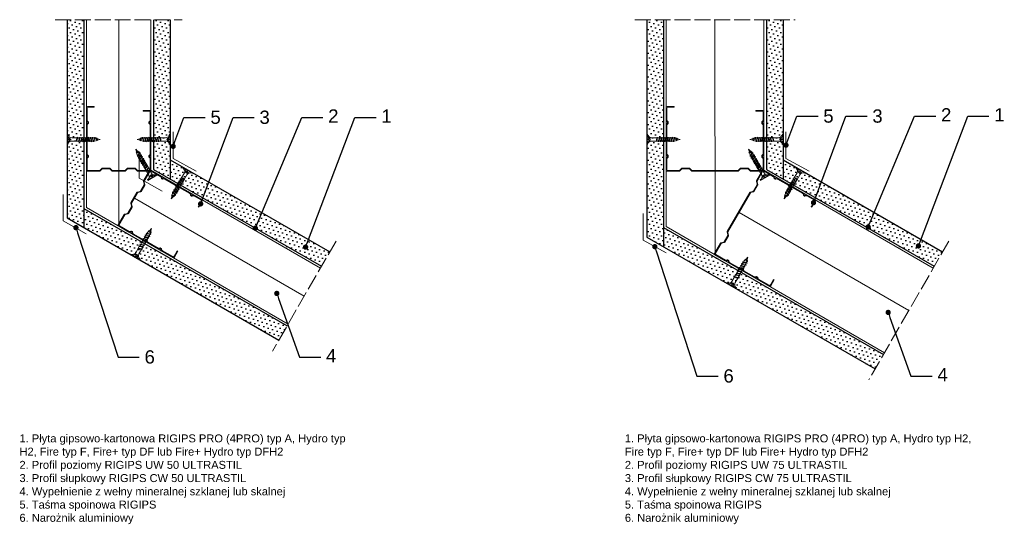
# Model space of a CAD drawing. Header units: millimetres. Extents: x 1637 to 2938, y 680 to 1691.
# Tile 2 of 3: x 1646 to 2390, y 1310 to 1691. Entities that reach past the tile are written whole.
import ezdxf
from ezdxf import colors
from ezdxf.entities.mleader import LeaderData, LeaderLine
from ezdxf.math import Vec2, Vec3

# ---------------------------------------------------------------- set-up
doc = ezdxf.new("R2010")
doc.units = ezdxf.units.MM
doc.linetypes.add('ACAD_ISO02W100', pattern=[15, 12, -3])
for name, color, linetype, lineweight in [('_ISOVER WELNA', 7, 'BATTING', 9), ('_RIGIPS AKCESORIA', 7, 'Continuous', 18), ('_RIGIPS G-K', 7, 'Continuous', 25), ('_RIGIPS PROFIL', 7, 'Continuous', 18), ('OPISY', 7, 'Continuous', 9), ('PRZERYWANA', 7, 'ACAD_ISO02W100', 9)]:
    doc.layers.add(name, color=color, linetype=linetype, lineweight=lineweight)
doc.styles.get("Standard").update_dxf_attribs({"font": 'arial.ttf'})
doc.linetypes.add('BATTING', pattern='A,0.00254,-2.54,[134,ltypeshp.shx,S=2.54,R=0,X=-2.54,Y=0],-5.08,[134,ltypeshp.shx,S=2.54,R=180,X=2.54,Y=0],-2.54', length=10.16254)
pattern_1 = [(45, (2.644, 0), (-1.122532, 3.367596), [0, -3.175])]
pattern_2 = [(45, (4.444, 0), (-1.122532, 3.367596), [0, -3.175])]
pattern_3 = [(45, (467.422, 0), (-1.122532, 3.367596), [0, -3.175])]
pattern_4 = [(45, (463.5854, 0), (-1.122532, 3.367596), [0, -3.175])]

# ---------------------------------------------------------------- blocks, each defined once
blk = doc.blocks.new('CW 50 ULTRASTIL')
h = blk.add_hatch()
h.set_pattern_fill('ANSI31', color=256, scale=0.5, style=0)
h.paths.add_polyline_path([(28.56, 40.65, -0.198912), (28.71, 41), (30.21, 42.51, 0.198912), (30.36, 42.86), (30.36, 48.45, 0.198912), (30.21, 48.8), (28.71, 50.31, -0.198912), (28.56, 50.66), (28.56, 59.85, -0.198912), (28.71, 60.2), (30.21, 61.71, 0.198912), (30.36, 62.06), (30.36, 67.65, 0.198912), (30.21, 68), (28.71, 69.51, -0.198912), (28.56, 69.86), (28.56, 78.31, -0.414214), (29.36, 79.11), (37.68, 79.11, -0.198912), (38.04, 78.96), (38.74, 78.25, 0.198912), (39.1, 78.11), (39.68, 78.11, 0.198912), (40.04, 78.25), (40.74, 78.96, -0.198912), (41.1, 79.11), (50.38, 79.11, -0.198912), (50.74, 78.96), (51.44, 78.25, 0.198912), (51.8, 78.11), (52.38, 78.11, 0.198912), (52.74, 78.25), (53.44, 78.96, -0.198912), (53.8, 79.11), (63.08, 79.11, -0.198912), (63.44, 78.96), (64.14, 78.25, 0.198912), (64.5, 78.11), (65.08, 78.11, 0.198912), (65.44, 78.25), (66.14, 78.96, -0.198912), (66.5, 79.11), (75.66, 79.11, -0.414214), (76.46, 78.31), (76.46, 73.66), (77.01, 73.66), (77.01, 78.86, 0.414214), (76.21, 79.66), (66.5, 79.66, 0.198912), (66.14, 79.51), (65.44, 78.8, -0.198912), (65.08, 78.66), (64.5, 78.66, -0.198912), (64.14, 78.8), (63.44, 79.51, 0.198912), (63.08, 79.66), (53.8, 79.66, 0.198912), (53.44, 79.51), (52.74, 78.8, -0.198912), (52.38, 78.66), (51.8, 78.66, -0.198912), (51.44, 78.8), (50.74, 79.51, 0.198912), (50.38, 79.66), (41.1, 79.66, 0.198912), (40.74, 79.51), (40.04, 78.8, -0.198912), (39.68, 78.66), (39.1, 78.66, -0.198912), (38.74, 78.8), (38.04, 79.51, 0.198912), (37.68, 79.66), (28.81, 79.66, 0.414214), (28.01, 78.86), (28.01, 69.86, 0.198912), (28.16, 69.51), (29.66, 68, -0.198912), (29.81, 67.65), (29.81, 62.06, -0.198912), (29.66, 61.71), (28.16, 60.2, 0.198912), (28.01, 59.85), (28.01, 50.66, 0.198912), (28.16, 50.31), (29.66, 48.8, -0.198912), (29.81, 48.45), (29.81, 42.86, -0.198912), (29.66, 42.51), (28.16, 41, 0.198912), (28.01, 40.65), (28.01, 31.66, 0.414214), (28.81, 30.86), (37.68, 30.86, 0.198912), (38.04, 31), (38.74, 31.71, -0.198912), (39.1, 31.86), (39.68, 31.86, -0.198912), (40.04, 31.71), (40.74, 31, 0.198912), (41.1, 30.86), (50.38, 30.86, 0.198912), (50.74, 31), (51.44, 31.71, -0.198912), (51.8, 31.86), (52.38, 31.86, -0.198912), (52.74, 31.71), (53.44, 31, 0.198912), (53.8, 30.86), (63.08, 30.86, 0.198912), (63.44, 31), (64.14, 31.71, -0.198912), (64.5, 31.86), (65.08, 31.86, -0.198912), (65.44, 31.71), (66.14, 31, 0.198912), (66.5, 30.86), (73.21, 30.86, 0.414214), (74.01, 31.66), (74.01, 36.86), (73.46, 36.86), (73.46, 32.21, -0.414214), (72.66, 31.41), (66.5, 31.41, -0.198912), (66.14, 31.55), (65.44, 32.26, 0.198912), (65.08, 32.41), (64.5, 32.41, 0.198912), (64.14, 32.26), (63.44, 31.55, -0.198912), (63.08, 31.41), (53.8, 31.41, -0.198912), (53.44, 31.55), (52.74, 32.26, 0.198912), (52.38, 32.41), (51.8, 32.41, 0.198912), (51.44, 32.26), (50.74, 31.55, -0.198912), (50.38, 31.41), (41.1, 31.41, -0.198912), (40.74, 31.55), (40.04, 32.26, 0.198912), (39.68, 32.41), (39.1, 32.41, 0.198912), (38.74, 32.26), (38.04, 31.55, -0.198912), (37.68, 31.41), (29.36, 31.41, -0.414214), (28.56, 32.21)])
at = {"layer": '_RIGIPS PROFIL'}
for p, q in [((28.01, 78.86), (28.01, 69.86)), ((28.56, 78.31), (28.56, 69.86)), ((37.68, 79.66), (28.81, 79.66)), ((37.68, 79.11), (29.36, 79.11)), ((38.04, 79.51), (38.74, 78.8)), ((38.04, 78.96), (38.74, 78.25)), ((39.68, 78.66), (39.1, 78.66)), ((39.68, 78.11), (39.1, 78.11)), ((40.74, 79.51), (40.04, 78.8)), ((40.74, 78.96), (40.04, 78.25)), ((50.38, 79.66), (41.1, 79.66)), ((50.38, 79.11), (41.1, 79.11)), ((50.74, 79.51), (51.44, 78.8)), ((50.74, 78.96), (51.44, 78.25)), ((52.38, 78.66), (51.8, 78.66)), ((52.38, 78.11), (51.8, 78.11)), ((53.44, 79.51), (52.74, 78.8)), ((53.44, 78.96), (52.74, 78.25)), ((53.8, 79.66), (63.08, 79.66)), ((53.8, 79.11), (63.08, 79.11)), ((63.44, 79.51), (64.14, 78.8)), ((63.44, 78.96), (64.14, 78.25)), ((65.08, 78.66), (64.5, 78.66)), ((65.08, 78.11), (64.5, 78.11)), ((66.14, 79.51), (65.44, 78.8)), ((66.14, 78.96), (65.44, 78.25)), ((76.21, 79.66), (66.5, 79.66)), ((75.66, 79.11), (66.5, 79.11)), ((76.46, 73.66), (76.46, 78.31)), ((77.01, 73.66), (77.01, 78.86)), ((29.66, 68), (28.16, 69.51)), ((30.21, 68), (28.71, 69.51)), ((29.81, 67.65), (29.81, 62.06)), ((30.36, 67.65), (30.36, 62.06)), ((76.46, 73.66), (77.01, 73.66)), ((28.01, 59.85), (28.01, 50.66)), ((29.66, 61.71), (28.16, 60.2)), ((28.56, 59.85), (28.56, 50.66)), ((30.21, 61.71), (28.71, 60.2)), ((29.66, 48.8), (28.16, 50.31)), ((30.21, 48.8), (28.71, 50.31)), ((29.81, 42.86), (29.81, 48.45)), ((30.36, 42.86), (30.36, 48.45)), ((28.01, 31.66), (28.01, 40.65)), ((29.66, 42.51), (28.16, 41)), ((28.56, 32.21), (28.56, 40.65)), ((30.21, 42.51), (28.71, 41)), ((37.68, 30.86), (28.81, 30.86)), ((37.68, 31.41), (29.36, 31.41)), ((38.04, 31.55), (38.74, 32.26)), ((38.04, 31), (38.74, 31.71)), ((39.68, 32.41), (39.1, 32.41)), ((39.68, 31.86), (39.1, 31.86)), ((40.74, 31.55), (40.04, 32.26)), ((40.74, 31), (40.04, 31.71)), ((50.38, 31.41), (41.1, 31.41)), ((50.38, 30.86), (41.1, 30.86)), ((50.74, 31.55), (51.44, 32.26)), ((50.74, 31), (51.44, 31.71)), ((52.38, 32.41), (51.8, 32.41)), ((52.38, 31.86), (51.8, 31.86)), ((53.44, 31.55), (52.74, 32.26)), ((53.44, 31), (52.74, 31.71)), ((53.8, 31.41), (63.08, 31.41)), ((53.8, 30.86), (63.08, 30.86)), ((63.44, 31.55), (64.14, 32.26)), ((63.44, 31), (64.14, 31.71)), ((65.08, 32.41), (64.5, 32.41)), ((65.08, 31.86), (64.5, 31.86)), ((66.14, 31.55), (65.44, 32.26)), ((66.14, 31), (65.44, 31.71)), ((72.66, 31.41), (66.5, 31.41)), ((73.21, 30.86), (66.5, 30.86)), ((73.46, 36.86), (73.46, 32.21)), ((73.46, 36.86), (74.01, 36.86)), ((74.01, 36.86), (74.01, 31.66))]:
    blk.add_line(p, q, dxfattribs=at)
for centre, radius, start, end in [((28.81, 78.86), 0.8, 90, 180), ((29.36, 78.31), 0.8, 90, 180), ((37.68, 79.16), 0.5, 45, 90), ((37.68, 78.61), 0.5, 45, 90), ((39.1, 79.16), 0.5, 225, 270), ((39.1, 78.61), 0.5, 225, 270), ((39.68, 79.16), 0.5, 270, 315), ((39.68, 78.61), 0.5, 270, 315), ((41.1, 79.16), 0.5, 90, 135), ((41.1, 78.61), 0.5, 90, 135), ((50.38, 79.16), 0.5, 45, 90), ((50.38, 78.61), 0.5, 45, 90), ((51.8, 79.16), 0.5, 225, 270), ((51.8, 78.61), 0.5, 225, 270), ((52.38, 79.16), 0.5, 270, 315), ((52.38, 78.61), 0.5, 270, 315), ((53.8, 79.16), 0.5, 90, 135), ((53.8, 78.61), 0.5, 90, 135), ((63.08, 79.16), 0.5, 45, 90), ((63.08, 78.61), 0.5, 45, 90), ((64.5, 79.16), 0.5, 225, 270), ((64.5, 78.61), 0.5, 225, 270), ((65.08, 79.16), 0.5, 270, 315), ((65.08, 78.61), 0.5, 270, 315), ((66.5, 79.16), 0.5, 90, 135), ((66.5, 78.61), 0.5, 90, 135), ((75.66, 78.31), 0.8, 0, 90), ((76.21, 78.86), 0.8, 0, 90), ((28.51, 69.86), 0.5, 180, 225), ((29.06, 69.86), 0.5, 180, 225), ((29.31, 67.65), 0.5, 0, 45), ((29.86, 67.65), 0.5, 0, 45), ((28.51, 59.85), 0.5, 135, 180), ((29.06, 59.85), 0.5, 135, 180), ((29.31, 62.06), 0.5, 315, 0), ((29.86, 62.06), 0.5, 315, 0), ((28.51, 50.66), 0.5, 180, 225), ((29.06, 50.66), 0.5, 180, 225), ((29.31, 48.45), 0.5, 0, 45), ((29.86, 48.45), 0.5, 0, 45), ((28.51, 40.65), 0.5, 135, 180), ((29.06, 40.65), 0.5, 135, 180), ((29.31, 42.86), 0.5, 315, 0), ((29.86, 42.86), 0.5, 315, 0), ((28.81, 31.66), 0.8, 180, 270), ((29.36, 32.21), 0.8, 180, 270), ((37.68, 31.91), 0.5, 270, 315), ((37.68, 31.36), 0.5, 270, 315), ((39.1, 31.91), 0.5, 90, 135), ((39.1, 31.36), 0.5, 90, 135), ((39.68, 31.91), 0.5, 45, 90), ((39.68, 31.36), 0.5, 45, 90), ((41.1, 31.91), 0.5, 225, 270), ((41.1, 31.36), 0.5, 225, 270), ((50.38, 31.91), 0.5, 270, 315), ((50.38, 31.36), 0.5, 270, 315), ((51.8, 31.91), 0.5, 90, 135), ((51.8, 31.36), 0.5, 90, 135), ((52.38, 31.91), 0.5, 45, 90), ((52.38, 31.36), 0.5, 45, 90), ((53.8, 31.91), 0.5, 225, 270), ((53.8, 31.36), 0.5, 225, 270), ((63.08, 31.91), 0.5, 270, 315), ((63.08, 31.36), 0.5, 270, 315), ((64.5, 31.91), 0.5, 90, 135), ((64.5, 31.36), 0.5, 90, 135), ((65.08, 31.91), 0.5, 45, 90), ((65.08, 31.36), 0.5, 45, 90), ((66.5, 31.91), 0.5, 225, 270), ((66.5, 31.36), 0.5, 225, 270), ((72.66, 32.21), 0.8, 270, 0), ((73.21, 31.66), 0.8, 270, 0)]:
    blk.add_arc(centre, radius, start, end, dxfattribs=at)
blk = doc.blocks.new('TN 25')
at = {"layer": '_RIGIPS AKCESORIA'}
for p, q in [((0, -0.84), (0, 7.16)), ((0, 7.16), (0.46, 7.16)), ((0.46, 4.78), (0, 4.78)), ((0, 3.5), (1.77, 3.5)), ((0, 2.83), (1.77, 2.83)), ((0.46, 1.64), (0, 1.64)), ((0.46, 7.16), (0.46, 4.78)), ((0.46, -0.84), (0.46, 1.64)), ((1.77, 3.5), (1.77, 4.2)), ((1.77, 2.83), (1.77, 2.18)), ((3.02, 4.46), (8.47, 4.46)), ((7.49, 2.01), (3.55, 2.01)), ((7.12, 4.46), (7.12, 3.18)), ((8.03, 2.01), (7.12, 4.46)), ((7.12, 3.18), (7.65, 1.53)), ((7.65, 1.53), (8.03, 2.01)), ((9.41, 2.01), (8.03, 2.01)), ((8.47, 4.46), (8.79, 5)), ((9.61, 1.51), (8.47, 4.46)), ((8.79, 5), (9.93, 2.01)), ((9, 4.46), (10.1, 4.46)), ((9.93, 2.01), (9.61, 1.51)), ((11.04, 2.01), (9.93, 2.01)), ((10.1, 4.46), (10.41, 5)), ((11.23, 1.51), (10.1, 4.46)), ((10.41, 5), (11.56, 2.01)), ((10.62, 4.46), (11.67, 4.46)), ((11.56, 2.01), (11.23, 1.51)), ((12.61, 2.01), (11.56, 2.01)), ((11.67, 4.46), (11.99, 5)), ((12.81, 1.51), (11.67, 4.46)), ((11.99, 5), (13.14, 2.01)), ((12.2, 4.46), (13.21, 4.46)), ((13.14, 2.01), (12.81, 1.51)), ((14.15, 2.01), (13.14, 2.01)), ((13.21, 4.46), (13.52, 5)), ((14.34, 1.51), (13.21, 4.46)), ((13.52, 5), (14.67, 2.01)), ((13.73, 4.46), (14.8, 4.46)), ((14.67, 2.01), (14.34, 1.51)), ((15.74, 2.01), (14.67, 2.01)), ((14.8, 4.46), (15.12, 5)), ((15.94, 1.51), (14.8, 4.46)), ((15.12, 5), (16.26, 2.01)), ((15.33, 4.46), (16.42, 4.46)), ((16.26, 2.01), (15.94, 1.51)), ((17.36, 2.01), (16.26, 2.01)), ((16.42, 4.46), (16.73, 5)), ((17.55, 1.51), (16.42, 4.46)), ((16.73, 5), (17.88, 2.01)), ((16.94, 4.46), (17.99, 4.46)), ((17.88, 2.01), (17.55, 1.51)), ((18.93, 2.01), (17.88, 2.01)), ((17.99, 4.46), (18.31, 5)), ((19.13, 1.51), (17.99, 4.46)), ((18.31, 5), (19.45, 2.01)), ((18.52, 4.46), (19.68, 4.46)), ((19.45, 2.01), (19.13, 1.51)), ((19.45, 2.01), (20.62, 2.01)), ((19.68, 4.46), (20, 5)), ((20.82, 1.51), (19.68, 4.46)), ((20, 5), (21.14, 2.01)), ((20.21, 4.46), (20.7, 4.46)), ((20.7, 4.46), (22.28, 3.98)), ((21.14, 2.01), (20.82, 1.51)), ((21.14, 2.01), (21.81, 2.12)), ((21.85, 1.83), (21.67, 3.28)), ((21.67, 3.28), (22.14, 2.4)), ((22.14, 2.4), (21.85, 1.83)), ((22.7, 2.36), (22.14, 2.4)), ((22.28, 3.98), (22.56, 4.37)), ((22.7, 2.36), (22.28, 3.98)), ((22.56, 4.37), (23.03, 2.71)), ((23.03, 2.71), (22.7, 2.36)), ((22.71, 3.85), (25, 3.24)), ((25, 3.24), (23.03, 2.71)), ((0, -0.84), (0.46, -0.84))]:
    blk.add_line(p, q, dxfattribs=at)
for centre, major_axis, ratio, start_param, end_param in [((3.09, 7.67), (0.17, 3.2), 0.826134, 1.773653, 3.180586), ((-0.04, 0.9), (0, 3.93), 0.848176, -0.720942, -0.151112), ((3.37, -1.57), (0.28, 3.57), 0.832181, 0.035984, 1.430787), ((-2.73, 15.91), (0, 14.76), 0.848176, 3.399396, 3.475072), ((0.59, 4.62), (0, 2.81), 0.848176, 3.475072, 3.862535), ((1.66, 3.18), (0, 0.895), 0.848176, -1.552777, -0.720942), ((1.66, 3.18), (0, 0.895), 0.848176, 3.862535, 4.730408)]:
    blk.add_ellipse(centre, major_axis=major_axis, ratio=ratio, start_param=start_param, end_param=end_param, dxfattribs=at)
blk = doc.blocks.new('CW 75 ULTRASTIL')
h = blk.add_hatch()
h.set_pattern_fill('ANSI31', color=256, scale=0.5, style=0)
h.paths.add_polyline_path([(106.07, 103.31, -0.414214), (106.87, 104.11), (115.19, 104.11, -0.198912), (115.55, 103.96), (116.25, 103.25, 0.198912), (116.61, 103.11), (117.19, 103.11, 0.198912), (117.55, 103.25), (118.25, 103.96, -0.198912), (118.61, 104.11), (127.89, 104.11, -0.198912), (128.25, 103.96), (128.95, 103.25, 0.198912), (129.31, 103.11), (129.89, 103.11, 0.198912), (130.25, 103.25), (130.95, 103.96, -0.198912), (131.31, 104.11), (140.59, 104.11, -0.198912), (140.95, 103.96), (141.65, 103.25, 0.198912), (142.01, 103.11), (142.59, 103.11, 0.198912), (142.95, 103.25), (143.65, 103.96, -0.198912), (144.01, 104.11), (153.17, 104.11, -0.414214), (153.97, 103.31), (153.97, 98.66), (154.52, 98.66), (154.52, 103.86, 0.414214), (153.72, 104.66), (144.01, 104.66, 0.198912), (143.65, 104.51), (142.95, 103.8, -0.198912), (142.59, 103.66), (142.01, 103.66, -0.198912), (141.65, 103.8), (140.95, 104.51, 0.198912), (140.59, 104.66), (131.31, 104.66, 0.198912), (130.95, 104.51), (130.25, 103.8, -0.198912), (129.89, 103.66), (129.31, 103.66, -0.198912), (128.95, 103.8), (128.25, 104.51, 0.198912), (127.89, 104.66), (118.61, 104.66, 0.198912), (118.25, 104.51), (117.55, 103.8, -0.198912), (117.19, 103.66), (116.61, 103.66, -0.198912), (116.25, 103.8), (115.55, 104.51, 0.198912), (115.19, 104.66), (106.32, 104.66, 0.414214), (105.52, 103.86), (105.52, 94.86, 0.198912), (105.67, 94.51), (107.17, 93, -0.198912), (107.32, 92.65), (107.32, 87.06, -0.198912), (107.17, 86.71), (105.67, 85.2, 0.198912), (105.52, 84.85), (105.52, 50.66, 0.198912), (105.67, 50.31), (107.17, 48.8, -0.198912), (107.32, 48.45), (107.32, 42.86, -0.198912), (107.17, 42.51), (105.67, 41, 0.198912), (105.52, 40.65), (105.52, 31.66, 0.414214), (106.32, 30.86), (115.19, 30.86, 0.198912), (115.55, 31), (116.25, 31.71, -0.198912), (116.61, 31.86), (117.19, 31.86, -0.198912), (117.55, 31.71), (118.25, 31, 0.198912), (118.61, 30.86), (127.89, 30.86, 0.198912), (128.25, 31), (128.95, 31.71, -0.198912), (129.31, 31.86), (129.89, 31.86, -0.198912), (130.25, 31.71), (130.95, 31, 0.198912), (131.31, 30.86), (140.59, 30.86, 0.198912), (140.95, 31), (141.65, 31.71, -0.198912), (142.01, 31.86), (142.59, 31.86, -0.198912), (142.95, 31.71), (143.65, 31, 0.198912), (144.01, 30.86), (150.72, 30.86, 0.414214), (151.52, 31.66), (151.52, 36.86), (150.97, 36.86), (150.97, 32.21, -0.414214), (150.17, 31.41), (144.01, 31.41, -0.198912), (143.65, 31.55), (142.95, 32.26, 0.198912), (142.59, 32.41), (142.01, 32.41, 0.198912), (141.65, 32.26), (140.95, 31.55, -0.198912), (140.59, 31.41), (131.31, 31.41, -0.198912), (130.95, 31.55), (130.25, 32.26, 0.198912), (129.89, 32.41), (129.31, 32.41, 0.198912), (128.95, 32.26), (128.25, 31.55, -0.198912), (127.89, 31.41), (118.61, 31.41, -0.198912), (118.25, 31.55), (117.55, 32.26, 0.198912), (117.19, 32.41), (116.61, 32.41, 0.198912), (116.25, 32.26), (115.55, 31.55, -0.198912), (115.19, 31.41), (106.87, 31.41, -0.414214), (106.07, 32.21), (106.07, 40.65, -0.198912), (106.22, 41), (107.72, 42.51, 0.198912), (107.87, 42.86), (107.87, 48.45, 0.198912), (107.72, 48.8), (106.22, 50.31, -0.198912), (106.07, 50.66), (106.07, 84.85, -0.198912), (106.22, 85.2), (107.72, 86.71, 0.198912), (107.87, 87.06), (107.87, 92.65, 0.198912), (107.72, 93), (106.22, 94.51, -0.198912), (106.07, 94.86)])
at = {"layer": '_RIGIPS PROFIL'}
for p, q in [((115.19, 104.66), (106.32, 104.66)), ((115.55, 104.51), (116.25, 103.8)), ((118.25, 104.51), (117.55, 103.8)), ((127.89, 104.66), (118.61, 104.66)), ((128.25, 104.51), (128.95, 103.8)), ((130.95, 104.51), (130.25, 103.8)), ((131.31, 104.66), (140.59, 104.66)), ((140.95, 104.51), (141.65, 103.8)), ((143.65, 104.51), (142.95, 103.8)), ((153.72, 104.66), (144.01, 104.66)), ((105.52, 103.86), (105.52, 94.86)), ((106.07, 103.31), (106.07, 94.86)), ((115.19, 104.11), (106.87, 104.11)), ((115.55, 103.96), (116.25, 103.25)), ((117.19, 103.66), (116.61, 103.66)), ((117.19, 103.11), (116.61, 103.11)), ((118.25, 103.96), (117.55, 103.25)), ((127.89, 104.11), (118.61, 104.11)), ((128.25, 103.96), (128.95, 103.25)), ((129.89, 103.66), (129.31, 103.66)), ((129.89, 103.11), (129.31, 103.11)), ((130.95, 103.96), (130.25, 103.25)), ((131.31, 104.11), (140.59, 104.11)), ((140.95, 103.96), (141.65, 103.25)), ((142.59, 103.66), (142.01, 103.66)), ((142.59, 103.11), (142.01, 103.11)), ((143.65, 103.96), (142.95, 103.25)), ((153.17, 104.11), (144.01, 104.11)), ((153.97, 98.66), (153.97, 103.31)), ((153.97, 98.66), (154.52, 98.66)), ((154.52, 98.66), (154.52, 103.86)), ((107.17, 93), (105.67, 94.51)), ((107.72, 93), (106.22, 94.51)), ((107.32, 92.65), (107.32, 87.06)), ((107.87, 92.65), (107.87, 87.06)), ((105.52, 84.85), (105.52, 50.66)), ((107.17, 86.71), (105.67, 85.2)), ((106.07, 84.85), (106.07, 50.66)), ((107.72, 86.71), (106.22, 85.2)), ((107.17, 48.8), (105.67, 50.31)), ((107.72, 48.8), (106.22, 50.31)), ((107.32, 42.86), (107.32, 48.45)), ((107.87, 42.86), (107.87, 48.45)), ((105.52, 31.66), (105.52, 40.65)), ((107.17, 42.51), (105.67, 41)), ((106.07, 32.21), (106.07, 40.65)), ((107.72, 42.51), (106.22, 41)), ((115.19, 30.86), (106.32, 30.86)), ((115.19, 31.41), (106.87, 31.41)), ((115.55, 31.55), (116.25, 32.26)), ((115.55, 31), (116.25, 31.71)), ((117.19, 32.41), (116.61, 32.41)), ((117.19, 31.86), (116.61, 31.86)), ((118.25, 31.55), (117.55, 32.26)), ((118.25, 31), (117.55, 31.71)), ((127.89, 31.41), (118.61, 31.41)), ((127.89, 30.86), (118.61, 30.86)), ((128.25, 31.55), (128.95, 32.26)), ((128.25, 31), (128.95, 31.71)), ((129.89, 32.41), (129.31, 32.41)), ((129.89, 31.86), (129.31, 31.86)), ((130.95, 31.55), (130.25, 32.26)), ((130.95, 31), (130.25, 31.71)), ((131.31, 31.41), (140.59, 31.41)), ((131.31, 30.86), (140.59, 30.86)), ((140.95, 31.55), (141.65, 32.26)), ((140.95, 31), (141.65, 31.71)), ((142.59, 32.41), (142.01, 32.41)), ((142.59, 31.86), (142.01, 31.86)), ((143.65, 31.55), (142.95, 32.26)), ((143.65, 31), (142.95, 31.71)), ((150.17, 31.41), (144.01, 31.41)), ((150.72, 30.86), (144.01, 30.86)), ((150.97, 36.86), (150.97, 32.21)), ((150.97, 36.86), (151.52, 36.86)), ((151.52, 36.86), (151.52, 31.66))]:
    blk.add_line(p, q, dxfattribs=at)
for centre, radius, start, end in [((106.32, 103.86), 0.8, 90, 180), ((115.19, 104.16), 0.5, 45, 90), ((118.61, 104.16), 0.5, 90, 135), ((127.89, 104.16), 0.5, 45, 90), ((131.31, 104.16), 0.5, 90, 135), ((140.59, 104.16), 0.5, 45, 90), ((144.01, 104.16), 0.5, 90, 135), ((153.72, 103.86), 0.8, 0, 90), ((106.87, 103.31), 0.8, 90, 180), ((115.19, 103.61), 0.5, 45, 90), ((116.61, 104.16), 0.5, 225, 270), ((116.61, 103.61), 0.5, 225, 270), ((117.19, 104.16), 0.5, 270, 315), ((117.19, 103.61), 0.5, 270, 315), ((118.61, 103.61), 0.5, 90, 135), ((127.89, 103.61), 0.5, 45, 90), ((129.31, 104.16), 0.5, 225, 270), ((129.31, 103.61), 0.5, 225, 270), ((129.89, 104.16), 0.5, 270, 315), ((129.89, 103.61), 0.5, 270, 315), ((131.31, 103.61), 0.5, 90, 135), ((140.59, 103.61), 0.5, 45, 90), ((142.01, 104.16), 0.5, 225, 270), ((142.01, 103.61), 0.5, 225, 270), ((142.59, 104.16), 0.5, 270, 315), ((142.59, 103.61), 0.5, 270, 315), ((144.01, 103.61), 0.5, 90, 135), ((153.17, 103.31), 0.8, 0, 90), ((106.02, 94.86), 0.5, 180, 225), ((106.57, 94.86), 0.5, 180, 225), ((106.82, 92.65), 0.5, 0, 45), ((107.37, 92.65), 0.5, 0, 45), ((106.02, 84.85), 0.5, 135, 180), ((106.57, 84.85), 0.5, 135, 180), ((106.82, 87.06), 0.5, 315, 0), ((107.37, 87.06), 0.5, 315, 0), ((106.02, 50.66), 0.5, 180, 225), ((106.57, 50.66), 0.5, 180, 225), ((106.82, 48.45), 0.5, 0, 45), ((107.37, 48.45), 0.5, 0, 45), ((106.02, 40.65), 0.5, 135, 180), ((106.57, 40.65), 0.5, 135, 180), ((106.82, 42.86), 0.5, 315, 0), ((107.37, 42.86), 0.5, 315, 0), ((106.32, 31.66), 0.8, 180, 270), ((106.87, 32.21), 0.8, 180, 270), ((115.19, 31.91), 0.5, 270, 315), ((115.19, 31.36), 0.5, 270, 315), ((116.61, 31.91), 0.5, 90, 135), ((116.61, 31.36), 0.5, 90, 135), ((117.19, 31.91), 0.5, 45, 90), ((117.19, 31.36), 0.5, 45, 90), ((118.61, 31.91), 0.5, 225, 270), ((118.61, 31.36), 0.5, 225, 270), ((127.89, 31.91), 0.5, 270, 315), ((127.89, 31.36), 0.5, 270, 315), ((129.31, 31.91), 0.5, 90, 135), ((129.31, 31.36), 0.5, 90, 135), ((129.89, 31.91), 0.5, 45, 90), ((129.89, 31.36), 0.5, 45, 90), ((131.31, 31.91), 0.5, 225, 270), ((131.31, 31.36), 0.5, 225, 270), ((140.59, 31.91), 0.5, 270, 315), ((140.59, 31.36), 0.5, 270, 315), ((142.01, 31.91), 0.5, 90, 135), ((142.01, 31.36), 0.5, 90, 135), ((142.59, 31.91), 0.5, 45, 90), ((142.59, 31.36), 0.5, 45, 90), ((144.01, 31.91), 0.5, 225, 270), ((144.01, 31.36), 0.5, 225, 270), ((150.17, 32.21), 0.8, 270, 0), ((150.72, 31.66), 0.8, 270, 0)]:
    blk.add_arc(centre, radius, start, end, dxfattribs=at)
blk = doc.blocks.new('_Dot')
at = {"color": 0, "linetype": 'ByBlock', "lineweight": -2}
blk.add_line((-0.5, 0), (-1, 0), dxfattribs=at)
at = {"color": 0, "linetype": 'ByBlock', "const_width": 0.5}
blk.add_lwpolyline([(-0.25, 0, 1), (0.25, 0, 1)], format="xyb", close=True, dxfattribs=at)

msp = doc.modelspace()

# ---------------------------------------------------------------- hatches: boundary and pattern name
at = {"layer": '_RIGIPS G-K'}
h = msp.add_hatch(dxfattribs=at)
h.set_pattern_fill('DOTS', color=256, scale=2, angle=45, style=0)
h.set_pattern_definition(pattern_1)
h.paths.add_polyline_path([(1681.64, 1541.38), (1694.14, 1534.16), (1694.14, 1691.17), (1681.64, 1691.17)])
h = msp.add_hatch(dxfattribs=at)
h.set_pattern_fill('DOTS', color=256, scale=2, angle=45, style=0)
h.set_pattern_definition(pattern_2)
h.paths.add_polyline_path([(1759.44, 1691.17), (1746.94, 1691.17), (1746.94, 1578.04), (1759.44, 1570.83)])
h = msp.add_hatch(dxfattribs=at)
h.set_pattern_fill('DOTS', color=256, scale=2, angle=45, style=0)
h.set_pattern_definition(pattern_4)
h.paths.add_polyline_path([(2132.12, 1691.17), (2119.62, 1691.17), (2119.62, 1526.95), (2132.12, 1519.73)])
h = msp.add_hatch(dxfattribs=at)
h.set_pattern_fill('DOTS', color=256, scale=2, angle=45, style=0)
h.set_pattern_definition(pattern_3)
h.paths.add_polyline_path([(2222.42, 1691.17), (2209.92, 1691.17), (2209.92, 1578.04), (2222.42, 1570.83)])
h = msp.add_hatch(dxfattribs=at)
h.set_pattern_fill('DOTS', color=256, scale=2, angle=45, style=0)
h.set_pattern_definition(pattern_2)
h.paths.add_polyline_path([(1759.44, 1585.26), (1759.44, 1570.83), (1873.72, 1504.85), (1879.97, 1515.67)])
h = msp.add_hatch(dxfattribs=at)
h.set_pattern_fill('DOTS', color=256, scale=2, angle=45, style=0)
h.set_pattern_definition(pattern_3)
h.paths.add_polyline_path([(2222.42, 1585.26), (2222.42, 1570.83), (2336.7, 1504.85), (2342.95, 1515.67)])
h = msp.add_hatch(dxfattribs=at)
h.set_pattern_fill('DOTS', color=256, scale=2, angle=45, style=0)
h.set_pattern_definition(pattern_1)
h.paths.add_polyline_path([(1694.14, 1548.6), (1694.14, 1534.16), (1841.52, 1449.07), (1847.77, 1459.9)])
h = msp.add_hatch(dxfattribs=at)
h.set_pattern_fill('DOTS', color=256, scale=2, angle=45, style=0)
h.set_pattern_definition(pattern_4)
h.paths.add_polyline_path([(2132.12, 1534.16), (2132.12, 1519.73), (2292, 1427.42), (2298.25, 1438.25)])

# ---------------------------------------------------------------- linework, layer by layer
at = {"layer": '_ISOVER WELNA', "ltscale": 2.4}
for p, q in [((1720.54, 1691.17), (1720.54, 1535.15)), ((1860.75, 1482.37), (1732.52, 1556.4))]:
    msp.add_line(p, q, dxfattribs=at)
at = {"layer": '_ISOVER WELNA', "ltscale": 3.6}
for p, q in [((2171.02, 1691.17), (2171.05, 1515.15)), ((2317.48, 1471.55), (2189.25, 1545.58))]:
    msp.add_line(p, q, dxfattribs=at)
at = {"layer": '_RIGIPS AKCESORIA'}
for p, q in [((1761.66, 1606.38), (1761.66, 1586.38)), ((2224.66, 1606.38), (2224.66, 1586.38)), ((1735.99, 1591.43), (1735.99, 1571.43)), ((1761.66, 1586.38), (1779.1, 1576.6)), ((2224.66, 1586.38), (2242.11, 1576.6)), ((1735.99, 1571.43), (1753.44, 1561.65)), ((1678.57, 1559.16), (1678.57, 1539.16)), ((2116.8, 1544.71), (2116.8, 1524.71)), ((1678.57, 1539.16), (1696.01, 1529.38)), ((2116.8, 1524.71), (2134.24, 1514.94))]:
    msp.add_line(p, q, dxfattribs=at)
at = {"layer": '_RIGIPS G-K'}
for p, q in [((1681.64, 1691.17), (1681.64, 1541.38)), ((1694.14, 1691.17), (1694.14, 1534.16)), ((1746.94, 1691.17), (1746.94, 1578.04)), ((1759.44, 1691.17), (1759.44, 1570.83)), ((2119.62, 1691.17), (2119.62, 1526.95)), ((2132.12, 1691.17), (2132.12, 1519.73)), ((2209.92, 1691.17), (2209.92, 1578.04)), ((2222.42, 1691.17), (2222.42, 1570.83)), ((1759.44, 1585.26), (1879.97, 1515.67)), ((2222.42, 1585.26), (2342.95, 1515.67)), ((1746.94, 1578.04), (1873.72, 1504.85)), ((2209.92, 1578.04), (2336.7, 1504.85)), ((1694.14, 1548.6), (1847.77, 1459.9)), ((1681.64, 1541.38), (1841.52, 1449.07)), ((2132.12, 1534.16), (2298.25, 1438.25)), ((2119.62, 1526.95), (2292, 1427.42))]:
    msp.add_line(p, q, dxfattribs=at)
at = {"layer": '_RIGIPS PROFIL'}
for p, q in [((1696.14, 1691.17), (1696.14, 1549.23)), ((1744.94, 1691.17), (1744.94, 1577.41)), ((2134.12, 1691.17), (2134.12, 1534.8)), ((2207.92, 1691.17), (2207.92, 1577.41)), ((1744.94, 1577.41), (1872.95, 1503.5)), ((2207.92, 1577.41), (2335.93, 1503.5)), ((1696.14, 1549.23), (1848.55, 1461.24)), ((2134.12, 1534.8), (2299.03, 1439.59))]:
    msp.add_line(p, q, dxfattribs=at)
at = {"layer": 'PRZERYWANA'}
for p, q in [((1672.54, 1691.17), (1768.54, 1691.17)), ((2110.52, 1691.17), (2231.52, 1691.17)), ((1884.75, 1523.94), (1836.75, 1440.8)), ((2347.73, 1523.94), (2287.23, 1419.15))]:
    msp.add_line(p, q, dxfattribs=at)

# ---------------------------------------------------------------- block references
at = {"layer": '_RIGIPS AKCESORIA', "xscale": -1}
for p, rotation in [((1681.64, 1603.93), 180), ((2119.62, 1603.93), 180), ((1775.54, 1575.96), 59.99999999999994), ((2238.52, 1575.96), 59.99999999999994)]:
    msp.add_blockref('TN 25', p, dxfattribs=dict(at, rotation=rotation))
at = {"layer": '_RIGIPS AKCESORIA'}
for p, rotation in [((1759.44, 1603.93), 180), ((2222.42, 1603.93), 180), ((1748.72, 1573.29), 119.9999999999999), ((2211.7, 1573.29), 120), ((1735.74, 1510.15), 60.00000000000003), ((2186.22, 1488.5), 60.00000000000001)]:
    msp.add_blockref('TN 25', p, dxfattribs=dict(at, rotation=rotation))
at = {"layer": '_RIGIPS PROFIL', "rotation": 90}
for name, p in [('CW 50 ULTRASTIL', (1775.8, 1548.6)), ('CW 75 ULTRASTIL', (2238.78, 1471.09))]:
    msp.add_blockref(name, p, dxfattribs=at)
at = {"layer": '_RIGIPS PROFIL', "xscale": -1}
for name, p, rotation in [('CW 50 ULTRASTIL', (1735.42, 1618.54), 150), ('CW 75 ULTRASTIL', (2131.27, 1657.29), 150.0000000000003)]:
    msp.add_blockref(name, p, dxfattribs=dict(at, rotation=rotation))

# ---------------------------------------------------------------- texts
at = {"char_height": 6, "attachment_point": 1}
for s, insert, width in [('1. Płyta gipsowo-kartonowa RIGIPS PRO (4PRO) typ A, Hydro typ H2, Fire typ F, Fire+ typ DF lub Fire+ Hydro typ DFH2\\P2. Profil poziomy RIGIPS UW 50 ULTRASTIL\\P3. Profil słupkowy RIGIPS CW 50 ULTRASTIL\\P4. Wypełnienie z wełny mineralnej szklanej lub skalnej\\P5. Taśma spoinowa RIGIPS\\P6. Narożnik aluminiowy', (1645.61, 1377.84), 260.8285), ('1. Płyta gipsowo-kartonowa RIGIPS PRO (4PRO) typ A, Hydro typ H2, Fire typ F, Fire+ typ DF lub Fire+ Hydro typ DFH2\\P2. Profil poziomy RIGIPS UW 75 ULTRASTIL\\P3. Profil słupkowy RIGIPS CW 75 ULTRASTIL\\P4. Wypełnienie z wełny mineralnej szklanej lub skalnej\\P5. Taśma spoinowa RIGIPS\\P6. Narożnik aluminiowy', (2102.94, 1377.84), 264.4035)]:
    msp.add_mtext(s, dxfattribs=dict(at, insert=insert, width=width))

# ---------------------------------------------------------------- leaders
at = {"layer": 'OPISY'}
ml = msp.add_multileader_mtext('Standard', dxfattribs=at)
ml.set_content('5', color=256)
ml.set_leader_properties()
ml.set_arrow_properties(name='DOT')
ml.build(insert=Vec2(0, 0))
ctx = ml.context
ctx.base_point, ctx.char_height, ctx.landing_gap_size, ctx.plane_origin = Vec3(1785.87, 1617.39), 10, 4, Vec3(1593.28, 1761.05)
notes = []
notes.append((ctx, [(0, (1, 1, 0), (1769.87, 1617.39), (1, 0), 16, [(0, [(1761.68, 1595.49)], 0, [])])]))
ctx.mtext.insert, ctx.mtext.flow_direction = Vec3(1789.87, 1622.47), 5
ml = msp.add_multileader_mtext('Standard', dxfattribs=at)
ml.set_content('3', color=256)
ml.set_leader_properties()
ml.set_arrow_properties(name='DOT')
ml.build(insert=Vec2(0, 0))
ctx = ml.context
ctx.base_point, ctx.char_height, ctx.landing_gap_size, ctx.plane_origin = Vec3(1822.92, 1617.39), 10, 4, Vec3(1630.33, 1761.05)
notes.append((ctx, [(0, (1, 1, 0), (1806.92, 1617.39), (1, 0), 16, [(0, [(1782.45, 1552.02)], 0, [])])]))
ctx.mtext.insert, ctx.mtext.flow_direction = Vec3(1826.92, 1622.47), 5
ml = msp.add_multileader_mtext('Standard', dxfattribs=at)
ml.set_content('2', color=256)
ml.set_leader_properties()
ml.set_arrow_properties(name='DOT')
ml.build(insert=Vec2(0, 0))
ctx = ml.context
ctx.base_point, ctx.char_height, ctx.landing_gap_size, ctx.plane_origin = Vec3(1874.83, 1617.39), 10, 4, Vec3(1682.24, 1761.05)
notes.append((ctx, [(0, (1, 1, 0), (1858.83, 1617.39), (1, 0), 16, [(0, [(1823.77, 1533.69)], 0, [])])]))
ctx.mtext.insert, ctx.mtext.flow_direction = Vec3(1878.83, 1623.39), 5
ml = msp.add_multileader_mtext('Standard', dxfattribs=at)
ml.set_content('1', color=256)
ml.set_leader_properties()
ml.set_arrow_properties(name='DOT')
ml.build(insert=Vec2(0, 0))
ctx = ml.context
ctx.base_point, ctx.char_height, ctx.landing_gap_size, ctx.plane_origin = Vec3(1915.02, 1617.39), 10, 4, Vec3(1722.43, 1761.05)
notes.append((ctx, [(0, (1, 1, 0), (1899.02, 1617.39), (1, 0), 16, [(0, [(1861.75, 1519.35)], 0, [])])]))
ctx.mtext.insert, ctx.mtext.flow_direction = Vec3(1919.02, 1623.39), 5
ml = msp.add_multileader_mtext('Standard', dxfattribs=at)
ml.set_content('5', color=256)
ml.set_leader_properties()
ml.set_arrow_properties(name='DOT')
ml.build(insert=Vec2(0, 0))
ctx = ml.context
ctx.base_point, ctx.char_height, ctx.landing_gap_size, ctx.plane_origin = Vec3(2248.86, 1618.28), 10, 4, Vec3(2056.27, 1761.94)
notes.append((ctx, [(0, (1, 1, 0), (2232.86, 1618.28), (1, 0), 16, [(0, [(2224.66, 1596.38)], 0, [])])]))
ctx.mtext.insert, ctx.mtext.flow_direction = Vec3(2252.86, 1623.36), 5
ml = msp.add_multileader_mtext('Standard', dxfattribs=at)
ml.set_content('3', color=256)
ml.set_leader_properties()
ml.set_arrow_properties(name='DOT')
ml.build(insert=Vec2(0, 0))
ctx = ml.context
ctx.base_point, ctx.char_height, ctx.landing_gap_size, ctx.plane_origin = Vec3(2285.91, 1618.28), 10, 4, Vec3(2093.32, 1761.94)
notes.append((ctx, [(0, (1, 1, 0), (2269.91, 1618.28), (1, 0), 16, [(0, [(2245.44, 1552.91)], 0, [])])]))
ctx.mtext.insert, ctx.mtext.flow_direction = Vec3(2289.91, 1623.36), 5
ml = msp.add_multileader_mtext('Standard', dxfattribs=at)
ml.set_content('2', color=256)
ml.set_leader_properties()
ml.set_arrow_properties(name='DOT')
ml.build(insert=Vec2(0, 0))
ctx = ml.context
ctx.base_point, ctx.char_height, ctx.landing_gap_size, ctx.plane_origin = Vec3(2337.81, 1618.28), 10, 4, Vec3(2145.22, 1761.94)
notes.append((ctx, [(0, (1, 1, 0), (2321.81, 1618.28), (1, 0), 16, [(0, [(2286.76, 1534.58)], 0, [])])]))
ctx.mtext.insert, ctx.mtext.flow_direction = Vec3(2341.81, 1624.28), 5
ml = msp.add_multileader_mtext('Standard', dxfattribs=at)
ml.set_content('1', color=256)
ml.set_leader_properties()
ml.set_arrow_properties(name='DOT')
ml.build(insert=Vec2(0, 0))
ctx = ml.context
ctx.base_point, ctx.char_height, ctx.landing_gap_size, ctx.plane_origin = Vec3(2378.01, 1618.28), 10, 4, Vec3(2185.42, 1761.94)
notes.append((ctx, [(0, (1, 1, 0), (2362.01, 1618.28), (1, 0), 16, [(0, [(2324.73, 1520.24)], 0, [])])]))
ctx.mtext.insert, ctx.mtext.flow_direction = Vec3(2382.01, 1624.28), 5
ml = msp.add_multileader_mtext('Standard', dxfattribs=at)
ml.set_content('6', color=256)
ml.set_leader_properties()
ml.set_arrow_properties(name='DOT')
ml.build(insert=Vec2(0, 0))
ctx = ml.context
ctx.base_point, ctx.char_height, ctx.landing_gap_size, ctx.plane_origin = Vec3(1736.1, 1436.3), 10, 4, Vec3(1543.51, 1292.64)
notes.append((ctx, [(0, (1, 1, 0), (1720.1, 1436.3), (1, 0), 16, [(0, [(1688.26, 1534.06)], 0, [])])]))
ctx.mtext.insert, ctx.mtext.flow_direction = Vec3(1740.1, 1441.39), 5
ml = msp.add_multileader_mtext('Standard', dxfattribs=at)
ml.set_content('6', color=256)
ml.set_leader_properties()
ml.set_arrow_properties(name='DOT')
ml.build(insert=Vec2(0, 0))
ctx = ml.context
ctx.base_point, ctx.char_height, ctx.landing_gap_size, ctx.plane_origin = Vec3(2173.4, 1421.95), 10, 4, Vec3(1980.81, 1278.29)
notes.append((ctx, [(0, (1, 1, 0), (2157.4, 1421.95), (1, 0), 16, [(0, [(2125.56, 1519.7)], 0, [])])]))
ctx.mtext.insert, ctx.mtext.flow_direction = Vec3(2177.4, 1427.03), 5
ml = msp.add_multileader_mtext('Standard', dxfattribs=at)
ml.set_content('4', color=256)
ml.set_leader_properties()
ml.set_arrow_properties(name='DOT')
ml.build(insert=Vec2(0, 0))
ctx = ml.context
ctx.base_point, ctx.char_height, ctx.landing_gap_size, ctx.plane_origin = Vec3(1873.21, 1436.3), 10, 4, Vec3(1680.62, 1292.64)
notes.append((ctx, [(0, (1, 1, 0), (1857.21, 1436.3), (1, 0), 16, [(0, [(1840, 1484.35)], 0, [])])]))
ctx.mtext.insert, ctx.mtext.flow_direction = Vec3(1877.21, 1442.3), 5
ml = msp.add_multileader_mtext('Standard', dxfattribs=at)
ml.set_content('4', color=256)
ml.set_leader_properties()
ml.set_arrow_properties(name='DOT')
ml.build(insert=Vec2(0, 0))
ctx = ml.context
ctx.base_point, ctx.char_height, ctx.landing_gap_size, ctx.plane_origin = Vec3(2335.06, 1421.95), 10, 4, Vec3(2142.47, 1278.29)
notes.append((ctx, [(0, (1, 1, 0), (2319.06, 1421.95), (1, 0), 16, [(0, [(2301.85, 1469.99)], 0, [])])]))
ctx.mtext.insert, ctx.mtext.flow_direction = Vec3(2339.06, 1427.95), 5
for ctx, leaders in notes:
    for number, flags, end, landing, length, lines in leaders:
        leader = LeaderData()
        leader.index, (leader.has_last_leader_line, leader.has_dogleg_vector, leader.attachment_direction) = number, flags
        leader.last_leader_point, leader.dogleg_vector, leader.dogleg_length = Vec3(end), Vec3(landing), length
        for number, points, colour, breaks in lines:
            line = LeaderLine()
            line.index, line.vertices, line.color, line.breaks = number, Vec3.list(points), colors.encode_raw_color(colour), breaks
            leader.lines.append(line)
        ctx.leaders.append(leader)

doc.saveas('drawing.dxf')
